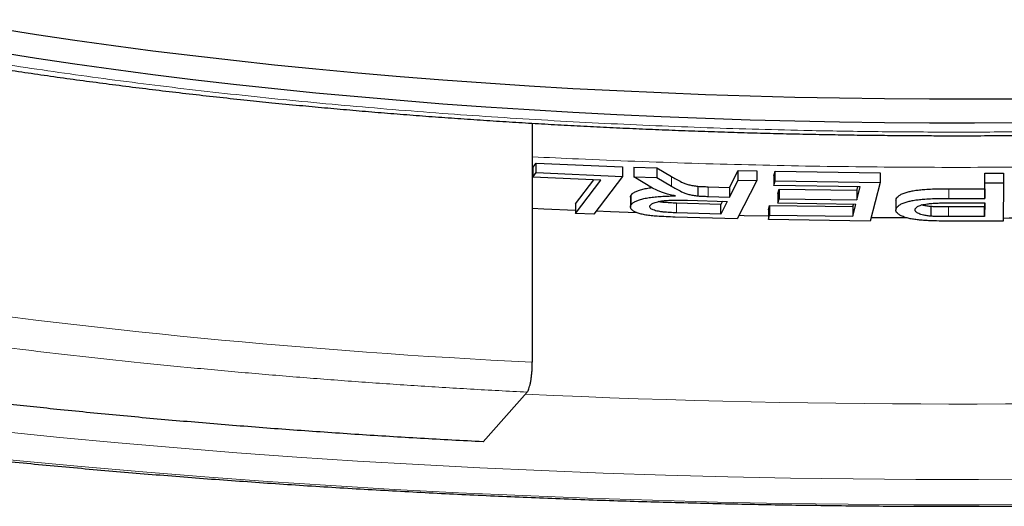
# Model space of a CAD drawing. Header units: millimetres. Extents: x 8 to 538, y 12 to 399.
# Tile 17 of 25: x 280.13 to 284.08, y 367.84 to 369.79. Entities that reach past the tile are written whole.
import ezdxf

# ---------------------------------------------------------------- set-up
doc = ezdxf.new("R2010")
doc.units = ezdxf.units.MM

msp = doc.modelspace()

# ---------------------------------------------------------------- linework, layer by layer
at = {"color": 7, "linetype": 'Continuous', "lineweight": 30}
for p, q in [((282.1899, 369.3752), (282.1899, 368.416)), ((282.1919, 369.1977), (282.2056, 369.2156)), ((282.2056, 369.2156), (282.5524, 369.2004)), ((282.2056, 369.1768), (282.2056, 369.2156)), ((282.1919, 369.1977), (282.1919, 369.1589)), ((282.1919, 369.1589), (282.2056, 369.1768)), ((282.2056, 369.1768), (282.5524, 369.1616)), ((282.5524, 369.2004), (282.5524, 369.1616)), ((282.5971, 369.1985), (282.6903, 369.1958)), ((282.5971, 369.1985), (282.5971, 369.1597)), ((282.6903, 369.1958), (282.7481, 369.1615)), ((282.6903, 369.1958), (282.6903, 369.1569)), ((282.9817, 369.1177), (283.0167, 369.1861)), ((283.0167, 369.1861), (283.0909, 369.1839)), ((283.0167, 369.1473), (283.0167, 369.1861)), ((283.0909, 369.1839), (283.0909, 369.1451)), ((283.16, 369.1639), (283.1646, 369.1822)), ((283.1646, 369.1822), (283.5865, 369.176)), ((283.1646, 369.1434), (283.1646, 369.1822)), ((283.5865, 369.176), (283.5865, 369.1372)), ((284.0065, 369.1124), (284.0074, 369.175)), ((284.0074, 369.175), (284.082, 369.175)), ((284.0074, 369.1362), (284.0074, 369.175)), ((284.082, 369.175), (284.082, 369.1362)), ((282.4652, 369.1469), (282.1919, 369.1589)), ((282.3629, 369.052), (282.4365, 369.1482)), ((282.3629, 369.0131), (282.4652, 369.1469)), ((282.5524, 369.1616), (282.4363, 369.0099)), ((282.673, 369.1149), (282.5971, 369.1597)), ((282.5971, 369.1597), (282.6903, 369.1569)), ((282.6903, 369.1569), (282.7481, 369.1227)), ((282.9817, 369.0789), (283.0167, 369.1473)), ((283.0909, 369.1451), (283.0118, 368.991)), ((283.0167, 369.1473), (283.0909, 369.1451)), ((283.16, 369.1639), (283.16, 369.1251)), ((283.16, 369.1251), (283.1646, 369.1434)), ((283.5069, 369.12), (283.16, 369.1251)), ((283.1646, 369.1434), (283.5865, 369.1372)), ((283.5865, 369.1372), (283.5469, 368.9824)), ((284.0065, 369.0736), (284.0074, 369.1362)), ((284.0074, 369.1362), (284.082, 369.1362)), ((284.082, 369.1362), (284.0798, 368.9821)), ((282.5855, 369.0851), (282.5855, 369.0463)), ((282.8547, 369.1222), (282.8547, 369.0834)), ((282.8957, 369.1202), (282.9817, 369.1177)), ((282.9817, 369.1177), (282.9817, 369.0789)), ((283.1761, 369.0926), (283.1807, 369.1107)), ((283.1761, 369.0926), (283.1761, 369.0538)), ((283.1807, 369.1107), (283.4934, 369.1062)), ((283.1807, 369.1107), (283.1807, 369.0719)), ((283.4934, 369.1062), (283.497, 369.1202)), ((283.4934, 369.0673), (283.5069, 369.12)), ((283.4934, 369.1062), (283.4934, 369.0673)), ((283.8618, 369.1125), (284.0065, 369.1124)), ((284.0065, 369.1124), (284.0065, 369.0736)), ((282.3629, 369.052), (282.3629, 369.0131)), ((282.5837, 369.078), (282.5837, 369.0392)), ((282.9463, 369.049), (282.769, 369.0543)), ((282.8132, 369.0659), (282.9725, 369.0612)), ((282.8957, 369.0814), (282.9817, 369.0789)), ((282.9529, 369.0618), (282.9463, 369.049)), ((282.9725, 369.0612), (282.9463, 369.0102)), ((282.9463, 369.0102), (282.9463, 369.049)), ((283.1381, 369.0272), (283.1428, 369.0455)), ((283.1428, 369.0455), (283.4767, 369.0406)), ((283.1428, 369.0455), (283.1428, 369.0067)), ((283.1761, 369.0538), (283.1807, 369.0719)), ((283.4887, 369.0492), (283.1761, 369.0538)), ((283.1807, 369.0719), (283.4934, 369.0673)), ((283.4767, 369.0406), (283.4789, 369.0493)), ((283.4767, 369.0018), (283.4887, 369.0492)), ((283.6496, 369.0658), (283.6496, 369.027)), ((283.8604, 369.0555), (284.0062, 369.0554)), ((283.8618, 369.0737), (284.0065, 369.0736)), ((284.0062, 369.0554), (284.0054, 369.0003)), ((284.0056, 369.0554), (284.0054, 369.0392)), ((282.4363, 369.0099), (282.3629, 369.0131)), ((282.9463, 369.0102), (282.769, 369.0154)), ((283.1381, 369.0272), (283.1381, 368.9884)), ((283.1381, 368.9884), (283.1428, 369.0067)), ((283.1428, 369.0067), (283.4767, 369.0018)), ((283.4767, 369.0406), (283.4767, 369.0018)), ((283.7913, 369.0019), (283.7913, 369.0407)), ((284.0054, 369.0392), (283.8609, 369.0393)), ((284.0054, 369.0003), (284.0054, 369.0392)), ((283.0118, 368.991), (282.7634, 368.9984)), ((283.5469, 368.9824), (283.1381, 368.9884)), ((284.0054, 369.0003), (283.8609, 369.0005)), ((284.0798, 368.9821), (283.8669, 368.9823)), ((281.9923, 368.0961), (282.1691, 368.2955))]:
    msp.add_line(p, q, dxfattribs=at)
at = {"color": 8, "linetype": 'Continuous', "lineweight": 0}
for p, q in [((282.7481, 369.1615), (282.7481, 369.1227)), ((282.8957, 369.1202), (282.8957, 369.0814)), ((283.8618, 369.1125), (283.8618, 369.0737)), ((282.769, 369.0154), (282.769, 369.0543)), ((283.8609, 369.0005), (283.8609, 369.0393))]:
    msp.add_line(p, q, dxfattribs=at)
at = {"color": 7, "linetype": 'Continuous', "lineweight": 30, "flags": 128}
for points in [[(280.0479, 369.7558), (280.1989, 369.7321), (280.3525, 369.7093), (280.5084, 369.6874), (280.6667, 369.6666), (280.8272, 369.6467), (280.9899, 369.6279), (281.1545, 369.6101), (281.321, 369.5934), (281.4893, 369.5777), (281.6592, 369.563), (281.8307, 369.5494), (282.0036, 369.537), (282.1778, 369.5256), (282.3531, 369.5153), (282.5296, 369.5061), (282.707, 369.498), (282.8852, 369.491), (283.0641, 369.4852), (283.2436, 369.4804), (283.4235, 369.4768), (283.6038, 369.4744), (283.7843, 369.473), (283.9648, 369.4728), (284.1454, 369.4738)], [(284.1454, 369.3767), (283.9648, 369.3758), (283.7843, 369.376), (283.6038, 369.3773), (283.4235, 369.3798), (283.2436, 369.3834), (283.0641, 369.3881), (282.8852, 369.394), (282.707, 369.4009), (282.5296, 369.409), (282.3531, 369.4182), (282.1778, 369.4285), (282.0036, 369.4399), (281.8307, 369.4524), (281.6592, 369.466), (281.4893, 369.4806), (281.321, 369.4963), (281.1545, 369.5131), (280.9899, 369.5309), (280.8272, 369.5497), (280.6667, 369.5695), (280.5084, 369.5904), (280.3525, 369.6122), (280.1989, 369.635), (280.0479, 369.6588)], [(282.3629, 369.0252), (282.2368, 369.0305), (282.1899, 369.0326)], [(282.6092, 369.0161), (282.5035, 369.0198), (282.4456, 369.022)], [(283.1381, 369.0019), (283.0402, 369.004), (283.0187, 369.0045)], [(283.6948, 368.9949), (283.5799, 368.9957), (283.5504, 368.9959)]]:
    msp.add_lwpolyline(points, dxfattribs=at)
at = {"color": 8, "linetype": 'Continuous', "lineweight": 0, "flags": 128}
for points in [[(280.0601, 368.1373), (280.2924, 368.1139), (280.5272, 368.0919), (280.7642, 368.0715), (281.0035, 368.0525), (281.2447, 368.035), (281.4877, 368.0191), (281.7324, 368.0047), (281.9786, 367.9918), (282.2261, 367.9804), (282.4748, 367.9707), (282.7244, 367.9625), (282.9749, 367.9558), (283.226, 367.9508), (283.4775, 367.9473), (283.7294, 367.9454), (283.9814, 367.9451), (284.2333, 367.9464)], [(279.8903, 368.0439), (280.1328, 368.0194), (280.378, 367.9965), (280.6255, 367.9751), (280.8753, 367.9553), (281.1272, 367.937), (281.381, 367.9204), (281.6365, 367.9053), (281.8935, 367.8919), (282.152, 367.8801), (282.4116, 367.8699), (282.6723, 367.8613), (282.9338, 367.8544), (283.196, 367.8491), (283.4586, 367.8454), (283.7216, 367.8435), (283.9847, 367.8431), (284.2478, 367.8445)]]:
    msp.add_lwpolyline(points, dxfattribs=at)
at = {"color": 7, "linetype": 'Continuous', "lineweight": 30}
msp.add_arc((283.9059, 407.694), 38.6997, 270.25764, 270.55634, dxfattribs=at)
at = {"color": 8, "linetype": 'Continuous', "lineweight": 0}
for centre, radius, start, end in [((283.5156, 395.9081), 27.524, 261.68355, 267.23917), ((283.9052, 406.9071), 38.6594, 267.41487, 272.79601)]:
    msp.add_arc(centre, radius, start, end, dxfattribs=at)
for points, knots in [([(286.6583, 369.4741), (286.5959, 369.4679), (286.4712, 369.4555), (286.2817, 369.4385), (286.0905, 369.4228), (285.9215, 369.4102), (285.7753, 369.4002), (285.6525, 369.3924), (285.5284, 369.3851), (285.4012, 369.3782), (285.2496, 369.3706), (285.0738, 369.3629), (284.8757, 369.3556), (284.677, 369.3497), (284.4776, 369.3451), (284.2776, 369.3419), (284.0995, 369.3403), (283.9438, 369.3397), (283.8107, 369.3398), (283.6778, 369.3405), (283.545, 369.3419), (283.4126, 369.3438), (283.2551, 369.3468), (283.0727, 369.3514), (282.8657, 369.358), (282.6597, 369.3662), (282.4551, 369.3757), (282.2523, 369.3867), (282.0512, 369.3991), (281.8518, 369.4129), (281.6542, 369.4281), (281.4583, 369.4447), (281.2643, 369.4628), (281.0725, 369.4821), (280.8834, 369.5029), (280.6971, 369.5249), (280.5138, 369.5482), (280.3334, 369.5728), (280.1559, 369.5987), (279.9826, 369.6257), (279.8138, 369.6537), (279.6497, 369.6826), (279.4894, 369.7126), (279.333, 369.7437), (279.1802, 369.7758), (279.0313, 369.8091), (278.9007, 369.84), (278.7872, 369.8682), (278.6898, 369.8933), (278.5948, 369.919), (278.502, 369.945), (278.4115, 369.9715), (278.318, 370), (278.222, 370.0306), (278.1241, 370.0635), (278.0311, 370.0963), (277.9306, 370.1336), (277.8244, 370.1755), (277.7128, 370.2229), (277.6078, 370.2711), (277.5092, 370.3202), (277.4205, 370.3682), (277.341, 370.415), (277.27, 370.4604), (277.2046, 370.5063), (277.1522, 370.5468), (277.1106, 370.5819), (277.078, 370.6114), (277.0475, 370.6411), (277.0186, 370.6716), (276.9871, 370.708), (276.955, 370.7502), (276.9246, 370.7977), (276.8998, 370.8454), (276.8807, 370.8932), (276.8674, 370.9412), (276.8605, 370.9839), (276.8582, 371.0213), (276.8587, 371.0532), (276.8617, 371.0851), (276.8673, 371.1169), (276.8753, 371.1487), (276.8878, 371.1865), (276.9068, 371.2303), (276.9346, 371.2799), (276.9685, 371.3293), (277.0084, 371.3784), (277.0541, 371.4271), (277.1058, 371.4753), (277.1633, 371.5232), (277.2267, 371.5706), (277.296, 371.6175), (277.3712, 371.6641), (277.452, 371.7101), (277.5383, 371.7555), (277.6301, 371.8002), (277.7272, 371.8441), (277.8298, 371.8874), (277.9378, 371.93), (278.0503, 371.9716), (278.167, 372.0121), (278.2875, 372.0514), (278.4126, 372.0899), (278.5421, 372.1274), (278.6764, 372.164), (278.7774, 372.1904), (278.8348, 372.2043), (278.8445, 372.2067)], [0, 0, 0, 0, 0.010486, 0.020951, 0.031405, 0.041856, 0.048428, 0.055004, 0.061587, 0.068266, 0.075257, 0.085642, 0.09601, 0.106372, 0.116734, 0.127106, 0.137496, 0.144397, 0.151287, 0.158167, 0.165041, 0.17191, 0.178777, 0.189571, 0.200376, 0.211201, 0.221985, 0.232743, 0.243485, 0.254219, 0.264956, 0.275705, 0.286475, 0.297259, 0.308017, 0.318758, 0.329493, 0.34023, 0.350979, 0.361749, 0.372307, 0.38284, 0.393359, 0.40387, 0.414384, 0.424909, 0.435453, 0.442871, 0.450276, 0.457671, 0.46506, 0.472445, 0.47983, 0.488536, 0.497251, 0.50598, 0.514237, 0.52599, 0.537726, 0.549456, 0.561193, 0.572949, 0.583439, 0.593907, 0.604361, 0.614812, 0.621383, 0.627957, 0.634538, 0.641215, 0.648207, 0.658591, 0.66896, 0.679321, 0.689684, 0.700056, 0.710446, 0.717347, 0.724236, 0.731116, 0.73799, 0.744859, 0.751727, 0.76252, 0.773325, 0.784151, 0.794934, 0.805692, 0.816434, 0.827168, 0.837905, 0.848654, 0.859424, 0.870208, 0.880966, 0.891708, 0.902442, 0.913179, 0.923928, 0.934698, 0.945256, 0.95579, 0.966308, 0.976819, 0.987333, 0.997858, 1, 1, 1, 1]), ([(285.7596, 369.2477), (285.6994, 369.2445), (285.5643, 369.2373), (285.3527, 369.2278), (285.1255, 369.2191), (284.8975, 369.2119), (284.6687, 369.2061), (284.4392, 369.2019), (284.2089, 369.1992), (283.9782, 369.198), (283.7474, 369.1982), (283.517, 369.2), (283.2873, 369.2033), (283.0582, 369.2081), (282.8297, 369.2143), (282.6018, 369.2222), (282.3884, 369.2308), (282.2515, 369.2375), (282.1899, 369.2405)], [0, 0, 0, 0, 0.0514027, 0.1154506, 0.1794076, 0.2433215, 0.3072401, 0.3712113, 0.4352829, 0.4995024, 0.5636891, 0.6277371, 0.6916942, 0.7556081, 0.8195267, 0.883498, 0.9475698, 1, 1, 1, 1]), ([(282.1691, 368.2955), (282.0931, 368.2995), (281.9414, 368.3076), (281.7157, 368.3216), (281.4918, 368.337), (281.2698, 368.3539), (281.0497, 368.3723), (280.8316, 368.3922), (280.6219, 368.4129), (280.4206, 368.4343), (280.2277, 368.4563), (280.0373, 368.4795), (279.8494, 368.5038), (279.6638, 368.5292), (279.5424, 368.5472), (279.4816, 368.5561)], [0, 0, 0, 0, 0.0800907, 0.1600582, 0.2399651, 0.3198737, 0.3998466, 0.4799464, 0.5600807, 0.6334115, 0.7066736, 0.7799153, 0.8531848, 0.9265303, 1, 1, 1, 1])]:
    msp.add_open_spline(points, degree=3, knots=knots, dxfattribs=at)
at = {"color": 7, "linetype": 'Continuous', "lineweight": 30}
for points, knots in [([(276.4357, 371.1472), (276.4398, 371.1377), (276.4496, 371.1149), (276.467, 371.0796), (276.4879, 371.0408), (276.5109, 371.0022), (276.5359, 370.9636), (276.5631, 370.9252), (276.5925, 370.8869), (276.6241, 370.8486), (276.6582, 370.8104), (276.6947, 370.7722), (276.7337, 370.7342), (276.7753, 370.6963), (276.8179, 370.66), (276.8612, 370.6253), (276.9046, 370.5922), (276.9498, 370.5597), (276.9965, 370.5277), (277.0447, 370.4964), (277.0943, 370.4656), (277.1453, 370.4354), (277.1975, 370.4059), (277.2509, 370.377), (277.3055, 370.3486), (277.3613, 370.3208), (277.4183, 370.2936), (277.4763, 370.2669), (277.5355, 370.2406), (277.5958, 370.2149), (277.6572, 370.1896), (277.7197, 370.1648), (277.7833, 370.1404), (277.848, 370.1164), (277.9138, 370.0928), (277.9806, 370.0697), (278.0486, 370.0469), (278.1202, 370.0236), (278.193, 370.0008), (278.2696, 369.9775), (278.3446, 369.9555), (278.4235, 369.9331), (278.5036, 369.911), (278.5877, 369.8887), (278.6731, 369.8667), (278.7597, 369.8452), (278.8475, 369.8242), (278.9364, 369.8035), (279.0264, 369.7833), (279.1176, 369.7635), (279.2099, 369.7442), (279.3033, 369.7252), (279.3978, 369.7067), (279.4933, 369.6886), (279.5899, 369.6709), (279.6876, 369.6537), (279.7863, 369.6368), (279.886, 369.6204), (279.9867, 369.6044), (280.0884, 369.5888), (280.191, 369.5737), (280.2946, 369.559), (280.3991, 369.5447), (280.5045, 369.5308), (280.6109, 369.5173), (280.7181, 369.5043), (280.8262, 369.4917), (280.9352, 369.4796), (281.0413, 369.4683), (281.148, 369.4574), (281.2516, 369.4473), (281.3557, 369.4376), (281.4566, 369.4286), (281.558, 369.4199), (281.6598, 369.4117), (281.7621, 369.4038), (281.8648, 369.3963), (281.9678, 369.3891), (282.0713, 369.3824), (282.1751, 369.376), (282.2792, 369.37), (282.3836, 369.3643), (282.4882, 369.3591), (282.5931, 369.3542), (282.6981, 369.3497), (282.8033, 369.3456), (282.9085, 369.3418), (283.0138, 369.3385), (283.1188, 369.3355), (283.2236, 369.3329), (283.3278, 369.3307), (283.4306, 369.3289), (283.5307, 369.3275), (283.6234, 369.3265), (283.7037, 369.3258), (283.7772, 369.3254), (283.8426, 369.3252), (283.8866, 369.3252), (283.9057, 369.3252)], [0, 0, 0, 0, 0.006178, 0.014897, 0.023812, 0.032945, 0.042318, 0.051951, 0.061863, 0.072073, 0.082591, 0.093425, 0.104571, 0.116018, 0.127742, 0.138459, 0.149293, 0.16021, 0.171184, 0.182188, 0.193202, 0.204205, 0.215184, 0.226134, 0.237047, 0.247923, 0.258758, 0.269552, 0.280306, 0.291021, 0.301697, 0.312338, 0.322943, 0.333515, 0.344056, 0.354568, 0.365052, 0.37551, 0.387132, 0.397538, 0.409088, 0.41945, 0.430936, 0.442422, 0.453879, 0.46531, 0.476716, 0.4881, 0.499462, 0.510805, 0.522131, 0.53344, 0.544734, 0.556014, 0.567283, 0.57854, 0.589788, 0.601027, 0.612259, 0.623484, 0.634705, 0.645923, 0.657137, 0.668351, 0.679565, 0.69078, 0.701999, 0.713222, 0.724451, 0.734528, 0.745743, 0.755811, 0.765876, 0.775937, 0.785994, 0.796047, 0.806096, 0.81614, 0.826179, 0.836214, 0.846242, 0.856265, 0.866281, 0.876288, 0.886286, 0.896271, 0.906241, 0.91619, 0.926111, 0.93599, 0.945804, 0.955508, 0.964999, 0.973983, 0.981601, 0.987616, 0.99464, 1, 1, 1, 1]), ([(283.9057, 369.3252), (283.9436, 369.3252), (283.9971, 369.3253), (284.0765, 369.3256), (284.1451, 369.3261), (284.227, 369.3269), (284.3132, 369.3279), (284.4037, 369.3293), (284.4972, 369.331), (284.593, 369.333), (284.6905, 369.3355), (284.7895, 369.3382), (284.8895, 369.3414), (284.9904, 369.3449), (285.092, 369.3488), (285.1941, 369.3531), (285.2965, 369.3578), (285.3992, 369.3629), (285.5021, 369.3683), (285.605, 369.3741), (285.708, 369.3803), (285.8109, 369.387), (285.9137, 369.3939), (286.0163, 369.4013), (286.1188, 369.4091), (286.2209, 369.4173), (286.3228, 369.4258), (286.4243, 369.4347), (286.5255, 369.444), (286.6262, 369.4537), (286.7264, 369.4638), (286.8262, 369.4742), (286.9255, 369.485), (287.0242, 369.4962), (287.1223, 369.5078), (287.2198, 369.5197), (287.3167, 369.5321), (287.4129, 369.5447), (287.5084, 369.5578), (287.6032, 369.5712), (287.6973, 369.585), (287.7906, 369.5991), (287.8832, 369.6136), (287.9749, 369.6285), (288.0658, 369.6437), (288.1558, 369.6593), (288.245, 369.6752), (288.3333, 369.6915), (288.4207, 369.7081), (288.5072, 369.725), (288.5927, 369.7424), (288.6773, 369.76), (288.7608, 369.778), (288.8434, 369.7964), (288.925, 369.8151), (289.0056, 369.8341), (289.0851, 369.8535), (289.1636, 369.8732), (289.241, 369.8933), (289.3174, 369.9137), (289.3927, 369.9344), (289.4669, 369.9555), (289.5399, 369.977), (289.6119, 369.9988), (289.6828, 370.0209), (289.7525, 370.0435), (289.8211, 370.0664), (289.8885, 370.0896), (289.9548, 370.1133), (290.02, 370.1373), (290.084, 370.1618), (290.1469, 370.1867), (290.2086, 370.212), (290.2691, 370.2377), (290.3285, 370.2639), (290.3867, 370.2906), (290.4437, 370.3177), (290.4995, 370.3454), (290.5542, 370.3736), (290.6076, 370.4024), (290.6598, 370.4318), (290.7107, 370.4618), (290.7604, 370.4924), (290.8087, 370.5236), (290.8555, 370.5555), (290.9009, 370.5879), (290.9448, 370.621), (290.987, 370.6547), (291.0274, 370.6888), (291.0661, 370.7235), (291.1029, 370.7585), (291.1378, 370.794), (291.1707, 370.8297), (291.2018, 370.8658), (291.2309, 370.9021), (291.258, 370.9387), (291.2833, 370.9754), (291.3068, 371.0125), (291.3284, 371.0497), (291.3482, 371.0872), (291.3623, 371.1158), (291.3692, 371.1322), (291.3707, 371.1357)], [0, 0, 0, 0, 0.010675, 0.015088, 0.022404, 0.030017, 0.038196, 0.046741, 0.055571, 0.064623, 0.073851, 0.08322, 0.092707, 0.102291, 0.111956, 0.121692, 0.131487, 0.141335, 0.151229, 0.161162, 0.171132, 0.181134, 0.191164, 0.20122, 0.211299, 0.221399, 0.23152, 0.241658, 0.251812, 0.261982, 0.272166, 0.282364, 0.292574, 0.302796, 0.313029, 0.323272, 0.333526, 0.343789, 0.354062, 0.364343, 0.374634, 0.384933, 0.39524, 0.405556, 0.41588, 0.426213, 0.436554, 0.446903, 0.45726, 0.467626, 0.478001, 0.488385, 0.498779, 0.509182, 0.519595, 0.530018, 0.540453, 0.550899, 0.561357, 0.571828, 0.582312, 0.592811, 0.603324, 0.613854, 0.624401, 0.634966, 0.64555, 0.656155, 0.666781, 0.677431, 0.688106, 0.698806, 0.709535, 0.720292, 0.731079, 0.741897, 0.752746, 0.763628, 0.774541, 0.785483, 0.796452, 0.807442, 0.818447, 0.829455, 0.840449, 0.851409, 0.862313, 0.873135, 0.883846, 0.89442, 0.904829, 0.915051, 0.92507, 0.934874, 0.944459, 0.953826, 0.962983, 0.971938, 0.980707, 0.989303, 0.997742, 1, 1, 1, 1]), ([(273.6557, 370.4486), (273.6557, 370.4482), (273.6554, 370.4354), (273.6565, 370.4103), (273.659, 370.3733), (273.6635, 370.3363), (273.6697, 370.2995), (273.6776, 370.2627), (273.6873, 370.2259), (273.6989, 370.1892), (273.7121, 370.1526), (273.7272, 370.116), (273.7442, 370.0795), (273.763, 370.043), (273.7836, 370.0065), (273.8062, 369.9702), (273.8306, 369.9339), (273.8569, 369.8977), (273.8852, 369.8616), (273.9153, 369.8257), (273.9474, 369.7899), (273.9813, 369.7544), (274.0171, 369.7191), (274.0546, 369.684), (274.094, 369.6492), (274.1352, 369.6147), (274.1781, 369.5805), (274.2227, 369.5466), (274.269, 369.513), (274.3169, 369.4797), (274.3665, 369.4467), (274.4177, 369.4141), (274.4705, 369.3818), (274.5248, 369.3498), (274.5807, 369.3181), (274.6382, 369.2868), (274.6972, 369.2557), (274.7577, 369.225), (274.8198, 369.1945), (274.8833, 369.1644), (274.9483, 369.1346), (275.0148, 369.105), (275.0828, 369.0758), (275.1522, 369.0468), (275.2231, 369.0182), (275.2954, 368.9898), (275.3691, 368.9618), (275.4443, 368.934), (275.5208, 368.9065), (275.5987, 368.8793), (275.6781, 368.8524), (275.7588, 368.8258), (275.8408, 368.7996), (275.9242, 368.7736), (276.009, 368.7479), (276.095, 368.7225), (276.1824, 368.6974), (276.271, 368.6726), (276.361, 368.6482), (276.4522, 368.624), (276.5446, 368.6002), (276.6383, 368.5767), (276.7332, 368.5535), (276.8294, 368.5306), (276.9267, 368.508), (277.0252, 368.4858), (277.1249, 368.4639), (277.2257, 368.4423), (277.3276, 368.4211), (277.4307, 368.4002), (277.5348, 368.3797), (277.6401, 368.3595), (277.7464, 368.3396), (277.8537, 368.3201), (277.9621, 368.3009), (278.0715, 368.2821), (278.1818, 368.2637), (278.2932, 368.2456), (278.4055, 368.2278), (278.5187, 368.2105), (278.6329, 368.1935), (278.7479, 368.1768), (278.8639, 368.1606), (278.9807, 368.1447), (279.0983, 368.1292), (279.2168, 368.1141), (279.336, 368.0993), (279.4561, 368.0849), (279.5769, 368.071), (279.6984, 368.0574), (279.8206, 368.0442), (279.9436, 368.0314), (280.0672, 368.019), (280.1915, 368.0069), (280.3165, 367.9953), (280.442, 367.9841), (280.5681, 367.9733), (280.6948, 367.9629), (280.8221, 367.9528), (280.9499, 367.9432), (281.0782, 367.934), (281.2069, 367.9253), (281.3362, 367.9169), (281.4659, 367.9089), (281.596, 367.9014), (281.7264, 367.8942), (281.8573, 367.8875), (281.9885, 367.8812), (282.1201, 367.8753), (282.2519, 367.8699), (282.3841, 367.8648), (282.5165, 367.8602), (282.6491, 367.856), (282.7819, 367.8522), (282.915, 367.8488), (283.0482, 367.8459), (283.1816, 367.8434), (283.3151, 367.8413), (283.4486, 367.8396), (283.5823, 367.8384), (283.716, 367.8376), (283.8498, 367.8372), (283.9835, 367.8372), (284.1173, 367.8377), (284.251, 367.8386), (284.3847, 367.8399), (284.5182, 367.8416), (284.6517, 367.8438), (284.785, 367.8464), (284.9182, 367.8494), (285.0512, 367.8528), (285.184, 367.8566), (285.3166, 367.8609), (285.449, 367.8656), (285.5811, 367.8707), (285.7129, 367.8763), (285.8444, 367.8822), (285.9755, 367.8886), (286.1063, 367.8954), (286.2367, 367.9026), (286.3668, 367.9102), (286.4964, 367.9182), (286.6255, 367.9267), (286.7542, 367.9355), (286.8824, 367.9448), (287.0101, 367.9545), (287.1373, 367.9645), (287.2639, 367.975), (287.3899, 367.9859), (287.5153, 367.9972), (287.6401, 368.0089), (287.7499, 368.0195), (287.8179, 368.0264), (287.8448, 368.0291)], [0, 0, 0, 0, 0.000199, 0.006078, 0.011957, 0.017844, 0.02375, 0.029684, 0.035655, 0.041672, 0.047742, 0.053873, 0.06007, 0.066336, 0.072674, 0.079085, 0.085567, 0.092119, 0.098735, 0.10541, 0.112138, 0.118912, 0.125724, 0.132568, 0.139436, 0.146323, 0.153223, 0.160132, 0.167046, 0.17396, 0.180873, 0.187782, 0.194686, 0.201584, 0.208475, 0.215359, 0.222235, 0.229103, 0.235964, 0.242817, 0.249662, 0.256501, 0.263332, 0.270157, 0.276975, 0.283787, 0.290592, 0.297393, 0.304188, 0.310977, 0.317762, 0.324542, 0.331318, 0.33809, 0.344858, 0.351622, 0.358382, 0.36514, 0.371894, 0.378644, 0.385393, 0.392138, 0.398881, 0.405621, 0.412359, 0.419095, 0.425829, 0.43256, 0.43929, 0.446018, 0.452745, 0.459469, 0.466192, 0.472914, 0.479634, 0.486353, 0.493071, 0.499787, 0.506503, 0.513217, 0.51993, 0.526642, 0.533353, 0.540064, 0.546773, 0.553482, 0.56019, 0.566897, 0.573603, 0.580309, 0.587014, 0.593718, 0.600422, 0.607126, 0.613828, 0.620531, 0.627232, 0.633934, 0.640635, 0.647335, 0.654035, 0.660735, 0.667434, 0.674134, 0.680832, 0.687531, 0.694229, 0.700927, 0.707625, 0.714322, 0.72102, 0.727717, 0.734414, 0.741111, 0.747808, 0.754504, 0.761201, 0.767897, 0.774594, 0.78129, 0.787986, 0.794682, 0.801379, 0.808075, 0.814771, 0.821467, 0.828164, 0.83486, 0.841557, 0.848253, 0.85495, 0.861646, 0.868343, 0.87504, 0.881738, 0.888435, 0.895132, 0.90183, 0.908528, 0.915226, 0.921925, 0.928624, 0.935323, 0.942022, 0.948722, 0.955422, 0.962122, 0.968823, 0.975524, 0.982226, 0.988928, 0.995631, 1, 1, 1, 1]), ([(282.7481, 369.1615), (282.7545, 369.1578), (282.7674, 369.1503), (282.7853, 369.1409), (282.802, 369.1335), (282.8168, 369.1285), (282.8351, 369.1247), (282.8481, 369.123), (282.8547, 369.1222)], [0, 0, 0, 0, 0.252587, 0.505236, 0.642026, 0.778282, 0.888851, 1, 1, 1, 1]), ([(282.5841, 369.078), (282.584, 369.0786), (282.5835, 369.081), (282.5846, 369.0834), (282.5855, 369.0851)], [0, 0, 0, 0, 0.268588, 1, 1, 1, 1]), ([(282.5855, 369.0851), (282.5869, 369.0872), (282.5899, 369.0913), (282.5977, 369.0974), (282.609, 369.1031), (282.6242, 369.1083), (282.6428, 369.1127), (282.6584, 369.1156), (282.668, 369.1167), (282.6696, 369.1169)], [0, 0, 0, 0, 0.161038, 0.322388, 0.482605, 0.64405, 0.80541, 0.967188, 1, 1, 1, 1]), ([(282.7241, 369.0925), (282.719, 369.0943), (282.7087, 369.0978), (282.691, 369.1052), (282.6802, 369.111), (282.673, 369.1149)], [0, 0, 0, 0, 0.250334, 0.50081, 1, 1, 1, 1]), ([(282.7648, 369.0836), (282.761, 369.0842), (282.7535, 369.0856), (282.7394, 369.0884), (282.7302, 369.0909), (282.7241, 369.0925)], [0, 0, 0, 0, 0.2507622, 0.5016802, 1, 1, 1, 1]), ([(282.7481, 369.1227), (282.7545, 369.119), (282.7674, 369.1115), (282.7853, 369.1021), (282.802, 369.0947), (282.8168, 369.0897), (282.8351, 369.0859), (282.8481, 369.0842), (282.8547, 369.0834)], [0, 0, 0, 0, 0.252587, 0.505236, 0.642026, 0.778282, 0.888851, 1, 1, 1, 1]), ([(282.8547, 369.1222), (282.858, 369.1219), (282.8647, 369.1214), (282.8785, 369.1208), (282.8888, 369.1205), (282.8957, 369.1202)], [0, 0, 0, 0, 0.250656, 0.501219, 1, 1, 1, 1]), ([(283.6496, 369.0658), (283.65, 369.068), (283.6507, 369.0723), (283.6549, 369.0786), (283.6623, 369.0851), (283.6741, 369.0916), (283.6891, 369.0973), (283.706, 369.1019), (283.724, 369.1053), (283.7442, 369.1078), (283.7685, 369.11), (283.7971, 369.1115), (283.8293, 369.1124), (283.851, 369.1125), (283.8618, 369.1125)], [0, 0, 0, 0, 0.081343, 0.162809, 0.24393, 0.33639, 0.42882, 0.498156, 0.567394, 0.636341, 0.705362, 0.803285, 0.901667, 1, 1, 1, 1]), ([(282.7634, 368.9984), (282.7511, 368.9988), (282.7266, 368.9996), (282.6944, 369.0014), (282.6673, 369.0038), (282.6454, 369.0066), (282.6264, 369.0105), (282.6103, 369.0153), (282.5981, 369.0211), (282.5894, 369.0275), (282.5842, 369.0342), (282.5832, 369.0405), (282.5848, 369.0446), (282.5855, 369.0463)], [0, 0, 0, 0, 0.120889, 0.241611, 0.321657, 0.401391, 0.482368, 0.563369, 0.653151, 0.74312, 0.836411, 0.929649, 1, 1, 1, 1]), ([(282.5855, 369.0463), (282.5869, 369.0484), (282.5899, 369.0525), (282.5977, 369.0585), (282.609, 369.0643), (282.6242, 369.0694), (282.6427, 369.074), (282.6644, 369.0776), (282.6882, 369.0804), (282.7133, 369.0821), (282.7389, 369.0832), (282.7561, 369.0835), (282.7648, 369.0836)], [0, 0, 0, 0, 0.100316, 0.200827, 0.300631, 0.401201, 0.501717, 0.602495, 0.703368, 0.801925, 0.901001, 1, 1, 1, 1]), ([(282.662, 369.044), (282.6633, 369.0457), (282.6659, 369.0491), (282.6733, 369.0536), (282.6829, 369.0573), (282.6936, 369.0602), (282.7064, 369.0627), (282.7218, 369.0647), (282.7393, 369.0659), (282.761, 369.0666), (282.7857, 369.0665), (282.804, 369.0661), (282.8132, 369.0659)], [0, 0, 0, 0, 0.106968, 0.213687, 0.294641, 0.375554, 0.457135, 0.53874, 0.632582, 0.726616, 0.863184, 1, 1, 1, 1]), ([(282.769, 369.0543), (282.7599, 369.0546), (282.7417, 369.0553), (282.7194, 369.0571), (282.7042, 369.059), (282.6981, 369.0602), (282.6961, 369.0606)], [0, 0, 0, 0, 0.350934, 0.700665, 0.897307, 1, 1, 1, 1]), ([(282.8547, 369.0834), (282.858, 369.0831), (282.8647, 369.0826), (282.8785, 369.082), (282.8888, 369.0817), (282.8957, 369.0814)], [0, 0, 0, 0, 0.250656, 0.501219, 1, 1, 1, 1]), ([(283.6496, 369.027), (283.65, 369.0292), (283.6507, 369.0335), (283.6549, 369.0398), (283.6623, 369.0463), (283.6741, 369.0528), (283.6891, 369.0585), (283.706, 369.063), (283.724, 369.0665), (283.7442, 369.069), (283.7685, 369.0712), (283.7971, 369.0727), (283.8293, 369.0735), (283.851, 369.0737), (283.8618, 369.0737)], [0, 0, 0, 0, 0.081343, 0.162809, 0.24393, 0.33639, 0.42882, 0.498156, 0.567394, 0.636341, 0.705362, 0.803285, 0.901667, 1, 1, 1, 1]), ([(283.7267, 369.0276), (283.7272, 369.0298), (283.7281, 369.0343), (283.7343, 369.0399), (283.743, 369.0441), (283.752, 369.0471), (283.763, 369.0496), (283.7771, 369.0519), (283.794, 369.0535), (283.8145, 369.0548), (283.8367, 369.0554), (283.8525, 369.0555), (283.8604, 369.0555)], [0, 0, 0, 0, 0.137284, 0.27383, 0.348866, 0.423831, 0.499272, 0.574669, 0.670969, 0.76746, 0.883668, 1, 1, 1, 1]), ([(283.7913, 369.0407), (283.7857, 369.0413), (283.7746, 369.0424), (283.7615, 369.0446), (283.7552, 369.0464), (283.7528, 369.0471)], [0, 0, 0, 0, 0.383944, 0.766065, 1, 1, 1, 1]), ([(282.769, 369.0154), (282.7599, 369.0158), (282.7418, 369.0165), (282.7193, 369.0183), (282.7022, 369.0205), (282.6899, 369.0227), (282.6796, 369.0256), (282.6717, 369.0287), (282.6659, 369.032), (282.6619, 369.0357), (282.6608, 369.0398), (282.6616, 369.0426), (282.662, 369.044)], [0, 0, 0, 0, 0.151284, 0.302051, 0.386821, 0.471489, 0.55671, 0.642102, 0.723168, 0.804205, 0.901903, 1, 1, 1, 1]), ([(283.7811, 368.9838), (283.7741, 368.9842), (283.7601, 368.9851), (283.7398, 368.9869), (283.7201, 368.9894), (283.7022, 368.9928), (283.6852, 368.9975), (283.6706, 369.0033), (283.6591, 369.0102), (283.652, 369.0174), (283.6499, 369.0231), (283.6496, 369.0263), (283.6496, 369.027)], [0, 0, 0, 0, 0.08867, 0.177449, 0.26565, 0.361687, 0.457833, 0.583008, 0.708323, 0.835729, 0.963236, 1, 1, 1, 1]), ([(283.7913, 369.0019), (283.7857, 369.0025), (283.7745, 369.0036), (283.7604, 369.0061), (283.7495, 369.009), (283.7408, 369.0123), (283.7341, 369.0159), (283.7295, 369.0197), (283.7273, 369.0237), (283.7269, 369.0263), (283.7267, 369.0276)], [0, 0, 0, 0, 0.13578, 0.270915, 0.387465, 0.504124, 0.629669, 0.75535, 0.87755, 1, 1, 1, 1]), ([(283.8609, 369.0393), (283.8551, 369.0393), (283.8434, 369.0393), (283.8259, 369.0395), (283.8084, 369.0398), (283.797, 369.0404), (283.7913, 369.0407)], [0, 0, 0, 0, 0.250294, 0.500643, 0.749493, 1, 1, 1, 1]), ([(283.8669, 368.9823), (283.8597, 368.9823), (283.8454, 368.9823), (283.8166, 368.9826), (283.7953, 368.9833), (283.7811, 368.9838)], [0, 0, 0, 0, 0.250401, 0.500843, 1, 1, 1, 1]), ([(283.8609, 369.0005), (283.8551, 369.0005), (283.8434, 369.0005), (283.8259, 369.0007), (283.8084, 369.001), (283.797, 369.0016), (283.7913, 369.0019)], [0, 0, 0, 0, 0.250294, 0.500643, 0.749493, 1, 1, 1, 1]), ([(282.1691, 368.2955), (282.1703, 368.2971), (282.1726, 368.3003), (282.176, 368.3084), (282.1792, 368.3187), (282.1822, 368.3311), (282.1847, 368.3453), (282.1868, 368.3609), (282.1884, 368.3773), (282.1896, 368.3959), (282.1898, 368.4087), (282.1899, 368.416)], [0, 0, 0, 0, 0.1074, 0.2148, 0.3222, 0.4296, 0.537, 0.644401, 0.751801, 0.859201, 1, 1, 1, 1]), ([(281.9923, 368.0961), (281.9086, 368.1006), (281.7413, 368.1095), (281.4925, 368.1249), (281.2458, 368.1418), (281.0013, 368.1605), (280.7588, 368.1807), (280.5186, 368.2026), (280.2875, 368.2255), (280.0657, 368.2491), (279.8531, 368.2734), (279.6433, 368.2989), (279.4363, 368.3257), (279.2319, 368.3537), (279.0981, 368.3734), (279.0312, 368.3833)], [0, 0, 0, 0, 0.080139, 0.160137, 0.240055, 0.319957, 0.399904, 0.479961, 0.560119, 0.633482, 0.706761, 0.780004, 0.853259, 0.926575, 1, 1, 1, 1])]:
    msp.add_open_spline(points, degree=3, knots=knots, dxfattribs=at)

doc.saveas('drawing.dxf')
